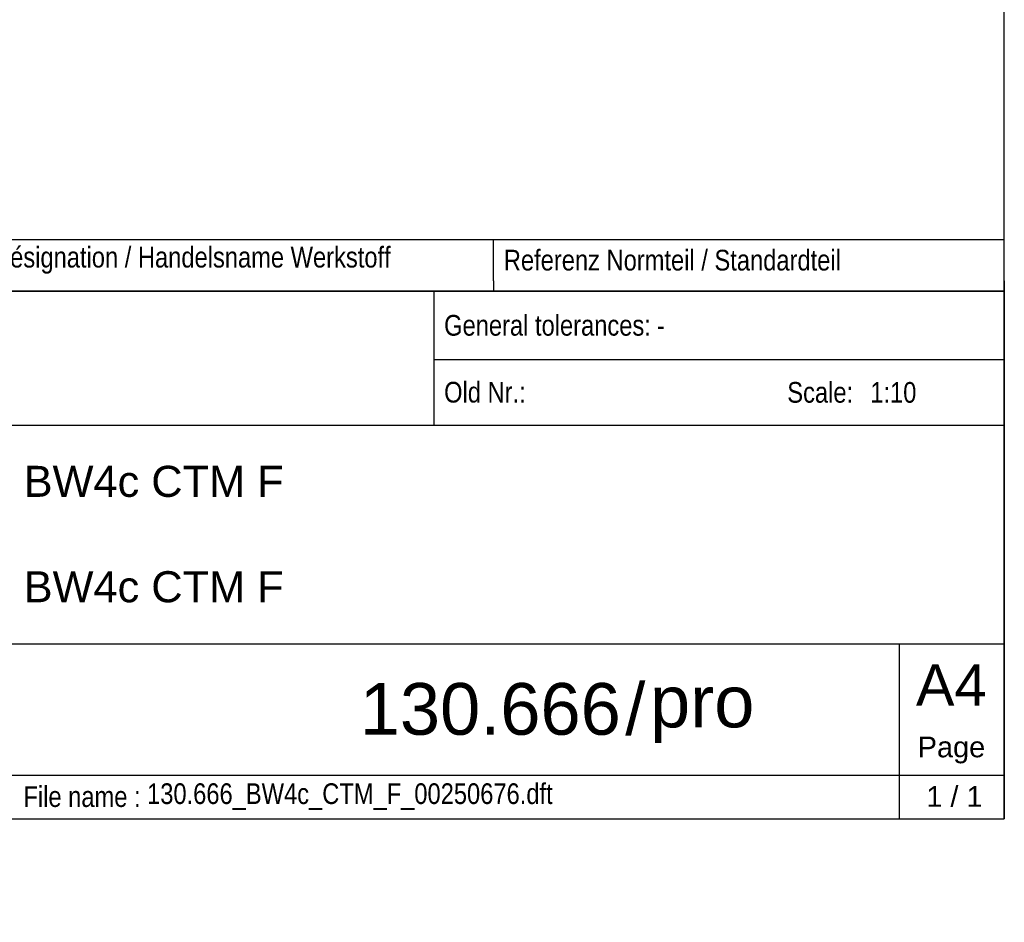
# Model space of a CAD drawing. Header units: millimetres. Extents: x 0 to 287, y 0 to 200.
# Tile 20 of 41: x 192 to 287, y 0 to 87. Entities that reach past the tile are written whole.
import ezdxf
from ezdxf import colors
from ezdxf.entities.mleader import LeaderData, LeaderLine
from ezdxf.math import Vec2, Vec3

# ---------------------------------------------------------------- set-up
doc = ezdxf.new("R2010")
doc.units = ezdxf.units.MM
for name, color, linetype in [('Cartouche', 7, 'Continuous'), ('Défaut', 7, 'Continuous'), ('EBENE_1', 7, 'Continuous'), ('Format', 7, 'Continuous'), ('Marges', 7, 'Continuous')]:
    doc.layers.add(name, color=color, linetype=linetype)

# ---------------------------------------------------------------- blocks, each defined once
blk = doc.blocks.new('_DOT')
at = {"color": 0, "linetype": 'ByBlock', "lineweight": -2}
blk.add_line((-0.5, 0), (-1, 0), dxfattribs=at)
at = {"color": 0, "linetype": 'ByBlock', "const_width": 0.5}
blk.add_lwpolyline([(-0.25, 0, 1), (0.25, 0, 1)], format="xyb", close=True, dxfattribs=at)

msp = doc.modelspace()

# ---------------------------------------------------------------- linework, layer by layer
at = {"layer": 'Cartouche', "color": 7, "linetype": 'Continuous'}
for p, q in [((287.0057, 60.9923), (97.0057, 60.9923)), ((231.8277, 60.9922), (231.8277, 48.07)), ((231.8277, 54.4022), (287.0056, 54.4022)), ((153.4656, 48.07), (287.0056, 48.07)), ((150.4656, 26.92), (287.0056, 26.92)), ((276.8457, 26.92), (276.8455, 10)), ((174.3656, 14.23), (287.0056, 14.23))]:
    msp.add_line(p, q, dxfattribs=at)
at = {"layer": 'Défaut', "color": 7, "linetype": 'Continuous'}
for p, q in [((97.0056, 65.9923), (287.0056, 65.9923)), ((237.6056, 61.9923), (237.6056, 65.9923)), ((287.0056, 61.9923), (287.0056, 65.9923)), ((237.6056, 61.9923), (237.6056, 60.9923)), ((287.0056, 61.9923), (287.0056, 60.9923)), ((97.0056, 60.9923), (287.0056, 60.9923)), ((97.0056, 60.9923), (287.0056, 60.9923)), ((287.0056, 60.9922), (287.0056, 9.9915)), ((97.0056, 9.9915), (287.0056, 9.9915))]:
    msp.add_line(p, q, dxfattribs=at)
at = {"layer": 'EBENE_1', "color": 7, "linetype": 'Continuous'}
for p, q in [((97.0056, 65.9923), (287.0056, 65.9923)), ((237.6056, 65.9923), (237.6056, 65.9923)), ((287.0056, 65.9923), (287.0056, 65.9923))]:
    msp.add_line(p, q, dxfattribs=at)
at = {"layer": 'Marges', "color": 7, "linetype": 'Continuous'}
for p, q in [((287, 10), (287, 200)), ((10, 10), (287, 10))]:
    msp.add_line(p, q, dxfattribs=at)

# ---------------------------------------------------------------- texts
at = {"layer": 'Cartouche', "char_height": 2}
for s, insert, width, attachment_point in [('{\\fArial Narrow|b0||i0||c0|p34;\\C7;\\H2.;\\W1.;General tolerances:}', (232.8277, 57.6935), 29.58847, 4), ('{\\fArial Narrow|b0||i0||c0|p34;\\C7;\\H2.;\\W1.;-}', (253.4082, 57.6969), 32.774717, 4), ('{\\fArial Narrow|b0||i0||c0|p34;\\C7;\\H2.;\\W1.;Old Nr.:}', (232.8277, 51.2269), 13.043037, 4), ('{\\fArial Narrow|b0||i0||c0|p34;\\C7;\\H2.;\\W1.;Scale:}', (266.0177, 51.2128), 9.626832, 4), ('{\\fArial|b0||i0||c0|p34;\\C7;\\H2.;\\W1.;Page}', (281.8945, 16.6481), 9.662494, 5), ('{\\fArial Narrow|b0||i0||c0|p34;\\C7;\\H2.;\\W1.;130.666_BW4c_CTM_F_00250676.dft}', (204.1007, 12.1448), 71.671298, 4), ('{\\fArial Narrow|b0||i0||c0|p34;\\C7;\\H2.;\\W1.;File name :}', (192.1425, 12.1368), 19.97745, 4)]:
    msp.add_mtext(s, dxfattribs=dict(at, insert=insert, width=width, attachment_point=attachment_point))
at = {"layer": 'Défaut'}
for s, insert, char_height, width, attachment_point in [('{\\fArial Narrow|b0||i0||c0|p34;\\C7;\\H2.;\\W1.;Désignation / Handelsname Werkstoff}', (189.2056, 63.9923), 2, 47.4, 4), ('{\\fArial Narrow|b0||i0||c0|p34;\\C7;\\H2.;\\W1.;Referenz Normteil / Standardteil}', (238.6056, 63.9923), 2, 47.4, 4), ('{\\fArial Narrow|b0||i0||c0|p34;\\C7;\\H2.;\\W1.;1:10}', (274.0424, 51.208), 2, 11.732802, 4), ('{\\fArial|b0||i0||c0|p34;\\C7;\\H3.;\\W1.;BW4c CTM F}', (192.1684, 42.6027), 3, 93.809481, 4), ('{\\fArial|b0||i0||c0|p34;\\C7;\\H3.;\\W1.;BW4c CTM F}', (192.1684, 32.4144), 3, 93.809481, 4), ('{\\fArial|b0||i0||c0|p34;\\C7;\\H5.;\\W1.;130.666}', (249.9159, 20.5922), 5, 57.728847, 6), ('{\\fArial|b0||i0||c0|p34;\\C7;\\H5.;\\W1.;/}', (251.3214, 20.5914), 5, 2.696999, 5), ('{\\fArial|b0||i0||c0|p34;\\C7;\\H5.;\\W1.;pro}', (252.742, 20.5871), 5, 21.11407, 4)]:
    msp.add_mtext(s, dxfattribs=dict(at, insert=insert, char_height=char_height, width=width, attachment_point=attachment_point))
at = {"layer": 'Format', "insert": (281.8756, 22.938), "char_height": 4, "width": 9.790145, "attachment_point": 5}
msp.add_mtext('{\\fArial|b0||i0||c0|p34;\\C7;\\H4.;\\W1.;A4}', dxfattribs=at)

# ---------------------------------------------------------------- leaders
at = {"layer": 'Cartouche', "color": 7, "linetype": 'Continuous'}
ml = msp.add_multileader_mtext('Standard', dxfattribs=at)
ml.set_content('{\\pxsm0.9;\\fArial|b0||i0||c0|p34;\\W1.;1 / 1\\P}', color=256)
ml.set_leader_properties()
ml.set_arrow_properties(name='DOT')
ml.build(insert=Vec2(0, 0))
ml.multileader.update_dxf_attribs({"leader_type": 0, "dogleg_length": 0, "arrow_head_size": 2})
ctx = ml.context
ctx.base_point, ctx.char_height, ctx.arrow_head_size, ctx.landing_gap_size = Vec3(277.8746, 12.1471), 2, 2, 0.7
ctx.text_align_type = 1
notes = []
notes.append((ctx, [(0, (0, 0, 0), (0, 0), (1, 0), 1, [])]))
ctx.mtext.insert, ctx.mtext.alignment = Vec3(282.1826, 13.1641), 2
for ctx, leaders in notes:
    for number, flags, end, landing, length, lines in leaders:
        leader = LeaderData()
        leader.index, (leader.has_last_leader_line, leader.has_dogleg_vector, leader.attachment_direction) = number, flags
        leader.last_leader_point, leader.dogleg_vector, leader.dogleg_length = Vec3(end), Vec3(landing), length
        for number, points, colour, breaks in lines:
            line = LeaderLine()
            line.index, line.vertices, line.color, line.breaks = number, Vec3.list(points), colors.encode_raw_color(colour), breaks
            leader.lines.append(line)
        ctx.leaders.append(leader)

doc.saveas('drawing.dxf')
